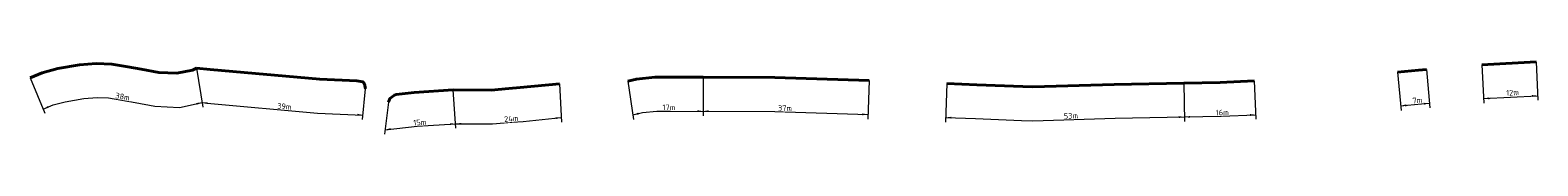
# Model space of a CAD drawing. Header units: metres. Extents: x 189835 to 190611, y 581574 to 581932.
# Tile 1 of 3: x 189835 to 190169, y 581883 to 581899. Entities that reach past the tile are written whole.
import ezdxf

# ---------------------------------------------------------------- set-up
doc = ezdxf.new("R2010")
doc.units = ezdxf.units.M
doc.layers.add('N-WA-GK-BESCHOEIING_DAMWAND-G', color=1, linetype='GK-BESCHOEIING', lineweight=40)
doc.layers.add('X-XX-AL-M', color=7, linetype='Continuous', lineweight=18)
doc.styles.add('NLCS-ISO-M500-T25', font='NLCS-ISO.ttf', dxfattribs={"height": 1.25})
doc.linetypes.add('GK-BESCHOEIING', pattern='A,30,-5,[1,NLCS.SHX,S=1,R=0,X=0,Y=0],-5', length=40)

msp = doc.modelspace()

# ---------------------------------------------------------------- linework, layer by layer
at = {"layer": 'N-WA-GK-BESCHOEIING_DAMWAND-G', "ltscale": 0.5, "flags": 128}
for points in [[(189835.41, 581895.28), (189838.09, 581896.4), (189841.56, 581897.32), (189846.36, 581898.11), (189850.02, 581898.44), (189853.5, 581898.3), (189857, 581897.7), (189859.95, 581897.18), (189863.85, 581896.47), (189867.87, 581896.26), (189871.34, 581896.99), (189872.21, 581897.4)], [(189872.21, 581897.4), (189875.21, 581897.14), (189899.46, 581894.94), (189907.71, 581894.6), (189908.99, 581894.41), (189909.4, 581893.9), (189909.6, 581892.86)], [(190137.9, 581896.54), (190142.55, 581896.96), (190144.28, 581897.11)], [(190156.52, 581898.15), (190168.55, 581898.81)], [(189914.7, 581889.85), (189915, 581890.7), (189916, 581891.43), (189916.39, 581891.6), (189920.36, 581892.02), (189928.97, 581892.61), (189928.97, 581892.61), (189928.97, 581892.61)], [(189928.97, 581892.61), (189937.38, 581892.55), (189941.32, 581892.89), (189943.78, 581893.1), (189952.47, 581893.97)], [(189967.61, 581894.5), (189969.53, 581894.98), (189973.62, 581895.41), (189981.4, 581895.42), (189984.3, 581895.41)], [(189984.3, 581895.38), (190000.15, 581895.3), (190021.01, 581894.65)], [(190038.21, 581893.99), (190044.83, 581893.73), (190054.99, 581893.35), (190057.23, 581893.25), (190075.19, 581893.82), (190090.62, 581894.1)], [(190090.62, 581894.1), (190098.66, 581894.24), (190106.15, 581894.59)]]:
    msp.add_lwpolyline(points, dxfattribs=at)
at = {"layer": 'X-XX-AL-M', "lineweight": 18}
for p, q in [((189872.21, 581897.4), (189873.6, 581888.78)), ((189835.41, 581895.28), (189838.69, 581887.44)), ((189908.9, 581886.05), (189909.6, 581892.86)), ((189929.6, 581884.1), (189928.97, 581892.61)), ((189914.7, 581889.85), (189913.82, 581882.8))]:
    msp.add_line(p, q, dxfattribs=at)
at = {"layer": 'X-XX-AL-M', "flags": 128}
for points in [[(190137.9, 581896.54), (190138.66, 581888.07)], [(190144.28, 581897.11), (190145.05, 581888.65)], [(190156.52, 581898.15), (190156.98, 581889.66)], [(190168.55, 581898.81), (190168.93, 581890.31)], [(189952.47, 581893.97), (189952.94, 581885.47)], [(189967.61, 581894.5), (189968.89, 581886.06)], [(189984.3, 581895.38), (189984.26, 581886.88)], [(190021.01, 581894.65), (190020.74, 581886.15)], [(190038.21, 581893.99), (190037.88, 581885.49)], [(190090.62, 581894.1), (190090.78, 581885.6)], [(190106.15, 581894.59), (190106.54, 581886.1)], [(189838.3, 581888.36), (189840.51, 581889.28), (189843.14, 581889.98), (189847.3, 581890.67), (189850.2, 581890.92), (189852.71, 581890.83), (189855.71, 581890.31), (189858.63, 581889.79), (189862.99, 581889.01), (189868.45, 581888.72), (189873.44, 581889.77)], [(189873.44, 581889.77), (189874.55, 581889.67), (189898.96, 581887.46), (189909, 581887.04)], [(190138.57, 581889.07), (190143.22, 581889.49), (190144.96, 581889.64)], [(190156.93, 581890.66), (190168.88, 581891.31)], [(189929.53, 581885.1), (189937.68, 581885.05), (189941.97, 581885.42), (189944.47, 581885.63), (189952.88, 581886.47)], [(189968.74, 581887.05), (189970.84, 581887.58), (189974.02, 581887.91), (189977.09, 581887.91), (190000.11, 581887.8), (190020.75, 581887.15), (190020.77, 581887.15)], [(190037.92, 581886.49), (190044.54, 581886.24), (190054.71, 581885.86), (190057.18, 581885.75), (190075.43, 581886.33), (190090.76, 581886.6), (190098.9, 581886.75), (190106.48, 581887.1), (190106.5, 581887.1)], [(189913.94, 581883.79), (189921, 581884.55), (189929.53, 581885.1)]]:
    msp.add_lwpolyline(points, dxfattribs=at)
at = {"layer": 'X-XX-AL-M'}
for points in [[(189872.17, 581889.72), (189872.26, 581889.31), (189873.44, 581889.77)], [(189874.7, 581889.87), (189874.67, 581889.45), (189873.44, 581889.77)], [(190139.8, 581889.39), (190139.84, 581888.97), (190138.57, 581889.07)], [(190158.16, 581890.94), (190158.19, 581890.52), (190156.93, 581890.66)], [(190167.64, 581891.04), (190167.62, 581891.45), (190168.88, 581891.31)], [(189839.37, 581889.03), (189839.53, 581888.65), (189838.3, 581888.36)], [(189907.75, 581886.9), (189907.77, 581887.31), (189909.01, 581887.04)], [(189951.66, 581886.14), (189951.62, 581886.55), (189952.88, 581886.47)], [(189969.9, 581887.56), (189970, 581887.15), (189968.74, 581887.05)], [(189983.01, 581887.68), (189983.01, 581888.09), (189984.26, 581887.88)], [(189985.51, 581888.08), (189985.51, 581887.67), (189984.26, 581887.88)], [(190019.52, 581886.98), (190019.53, 581887.4), (190020.77, 581887.15)], [(190039.18, 581886.65), (190039.16, 581886.24), (190037.92, 581886.49)], [(190089.51, 581886.37), (190089.5, 581886.79), (190090.76, 581886.6)], [(190092, 581886.83), (190092.01, 581886.41), (190090.76, 581886.6)], [(190105.26, 581886.83), (190105.24, 581887.25), (190106.5, 581887.1)], [(189915.16, 581884.13), (189915.21, 581883.72), (189913.94, 581883.79)], [(189928.29, 581884.81), (189928.27, 581885.23), (189929.53, 581885.1)], [(189930.78, 581885.3), (189930.78, 581884.88), (189929.53, 581885.1)]]:
    msp.add_solid(points, dxfattribs=at)

# ---------------------------------------------------------------- next in the draw order: texts
at = {"layer": 'X-XX-AL-M', "char_height": 1.25, "attachment_point": 8, "style": 'NLCS-ISO-M500-T25', "bg_fill": 3, "box_fill_scale": 1.1, "bg_fill_color": 256, "bg_fill_transparency": 0}
for s, insert, rotation in [('\\A1;12m', (190163.36, 581891.37), 3.1103), ('\\A1;39m', (189891.59, 581888.33), 354.8163), ('\\A1;37m', (190002.37, 581887.93), 358.1994), ('\\A1;7m', (190142.33, 581889.68), 5.1246), ('\\A1;15m', (189921.65, 581884.79), 3.7134), ('\\A1;24m', (189941.89, 581885.61), 4.9404), ('\\A1;53m', (190065.65, 581886.24), 1.8177), ('\\A1;16m', (190099.13, 581886.98), 1.8177)]:
    msp.add_mtext(s, dxfattribs=dict(at, insert=insert, rotation=rotation))
at = {"layer": 'X-XX-AL-M', "insert": (189855.74, 581890.5), "char_height": 1.25, "attachment_point": 8, "rotation": 350.0716, "line_spacing_factor": 0.48, "style": 'NLCS-ISO-M500-T25', "bg_fill": 3, "box_fill_scale": 1.1, "bg_fill_color": 256, "bg_fill_transparency": 0}
msp.add_mtext('\\A1;38m', dxfattribs=at)
at = {"layer": 'X-XX-AL-M', "insert": (189976.7, 581888.11), "char_height": 1.25, "attachment_point": 8, "style": 'NLCS-ISO-M500-T25', "bg_fill": 3, "box_fill_scale": 1.1, "bg_fill_color": 256, "bg_fill_transparency": 0}
msp.add_mtext('\\A1;17m', dxfattribs=at)

# ---------------------------------------------------------------- next in the draw order: linework, layer by layer
at = {"layer": 'X-XX-AL-M'}
msp.add_solid([(190143.74, 581889.32), (190143.7, 581889.74), (190144.96, 581889.64)], dxfattribs=at)

doc.saveas('drawing.dxf')
